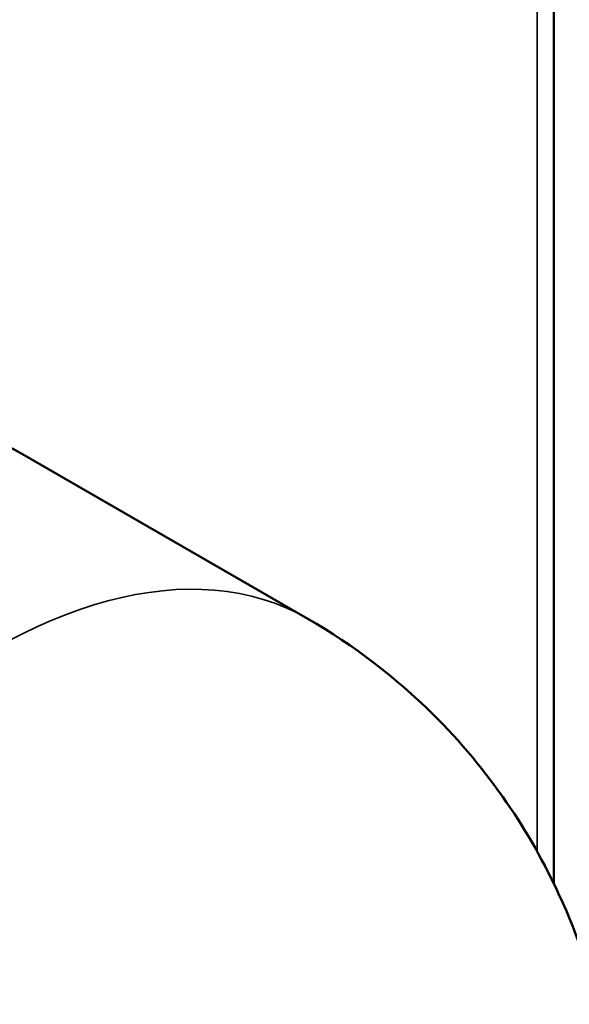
# Model space of a CAD drawing. Header units: inches. Extents: x 0 to 136, y 2 to 86.
# Tile 157 of 160: x 121.72 to 122.81, y 63.98 to 65.94. Entities that reach past the tile are written whole.
import ezdxf

# ---------------------------------------------------------------- set-up
doc = ezdxf.new("R2010")
doc.units = ezdxf.units.IN
doc.header["$LTSCALE"] = 4
doc.header["$MEASUREMENT"] = 0
doc.layers.add('Visible (ANSI)', color=7, linetype='Continuous', lineweight=50)
doc.layers.add('Visible Narrow (ANSI)', color=7, linetype='Continuous', lineweight=35)

msp = doc.modelspace()

# ---------------------------------------------------------------- linework, layer by layer
at = {"layer": 'Visible (ANSI)'}
for p, q in [((122.7809, 72.0819), (122.7809, 64.223)), ((121.7276, 65.0746), (122.2933, 64.748))]:
    msp.add_line(p, q, dxfattribs=at)
msp.add_ellipse((121.1026, 63.9921), major_axis=(-0.625, -1.0825), ratio=0.57735, start_param=3.141593, end_param=6.283185, dxfattribs=at)
msp.add_open_spline([(121.0433, 62.583), (121.1557, 62.5181), (121.2785, 62.4722), (121.5247, 62.4196), (121.6468, 62.415), (121.8856, 62.4352), (121.9969, 62.465), (122.2142, 62.5481), (122.3094, 62.6057), (122.4961, 62.7443), (122.5746, 62.8271), (122.7228, 63.0207), (122.7845, 63.1332), (122.8766, 63.3939), (122.9104, 63.5408), (122.8973, 63.8681), (122.8719, 64.0262), (122.7359, 64.3212), (122.6539, 64.4474), (122.4684, 64.6307), (122.3844, 64.6954), (122.2933, 64.748)], degree=3, knots=[3.926991, 3.926991, 3.926991, 3.926991, 4.111778, 4.111778, 4.309041, 4.309041, 4.545201, 4.545201, 4.854164, 4.854164, 5.275422, 5.275422, 5.809953, 5.809953, 6.328143, 6.328143, 6.681183, 6.681183, 6.918718, 6.918718, 7.068583, 7.068583, 7.068583, 7.068583], dxfattribs=at)
at = {"layer": 'Visible Narrow (ANSI)'}
msp.add_line((122.7477, 64.2868), (122.7477, 72.0356), dxfattribs=at)
msp.add_ellipse((121.6683, 63.6655), major_axis=(0.625, 1.0825), ratio=0.57735, start_param=0, end_param=3.141593, dxfattribs=at)

doc.saveas('drawing.dxf')
